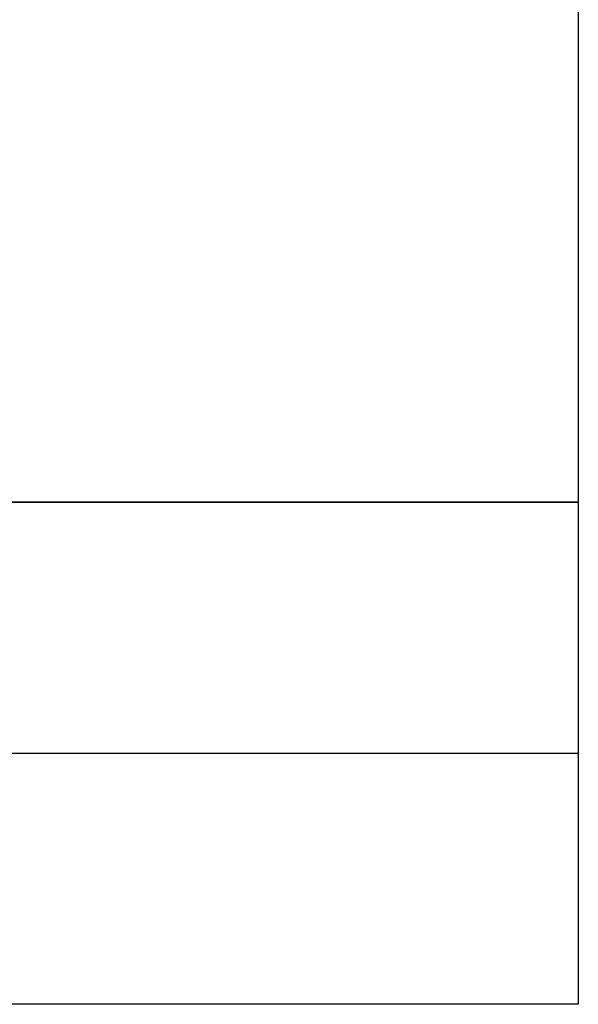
# Model space of a CAD drawing. Header units: metres. Extents: x 5484066 to 5586315, y 5680530 to 5718493.
# Tile 90 of 110: x 5516298.09 to 5516302.37, y 5683341.48 to 5683349.02. Entities that reach past the tile are written whole.
import ezdxf

# ---------------------------------------------------------------- set-up
doc = ezdxf.new("R2010")
doc.units = ezdxf.units.M
doc.layers.add('01-SIM Weglinie-PZT-PTW_06-10-2025$0$A-Legenda', color=184, linetype='Continuous')
doc.layers.add('_xref', color=7, linetype='Continuous')
doc.layers.add('01-SIM Weglinie-PZT-PTW_06-10-2025$0$A-Rekraacja', color=71, linetype='Continuous', lineweight=35)
doc.linetypes.add('01-SIM Weglinie-PZT-PTW_06-10-2025$0$FENCELINE2', pattern='A,0.25,-0.1,[132,ltypeshp.shx,S=0.1,R=0,X=-0.1,Y=0],-0.1,1', length=1.45)

# ---------------------------------------------------------------- blocks, each defined once
blk = doc.blocks.new('01-SIM Weglinie-PZT-PTW_06-10-2025')
at = {"layer": '01-SIM Weglinie-PZT-PTW_06-10-2025$0$A-Legenda'}
for points in [[(5516291.059, 5683349.172), (5516302.367, 5683349.172), (5516302.367, 5683345.3251), (5516291.059, 5683345.3251)], [(5516291.059, 5683345.3251), (5516302.367, 5683345.3251), (5516302.367, 5683341.4782), (5516291.059, 5683341.4782)]]:
    blk.add_lwpolyline(points, close=True, dxfattribs=at)
at = {"layer": '01-SIM Weglinie-PZT-PTW_06-10-2025$0$A-Rekraacja', "color": 250, "linetype": '01-SIM Weglinie-PZT-PTW_06-10-2025$0$FENCELINE2', "lineweight": 25, "ltscale": 2}
blk.add_lwpolyline([(5516291.059, 5683343.4016), (5516302.367, 5683343.4016)], dxfattribs=at)

msp = doc.modelspace()

# ---------------------------------------------------------------- block references
at = {"layer": '_xref'}
msp.add_blockref('01-SIM Weglinie-PZT-PTW_06-10-2025', (0, 0), dxfattribs=at)

doc.saveas('drawing.dxf')
